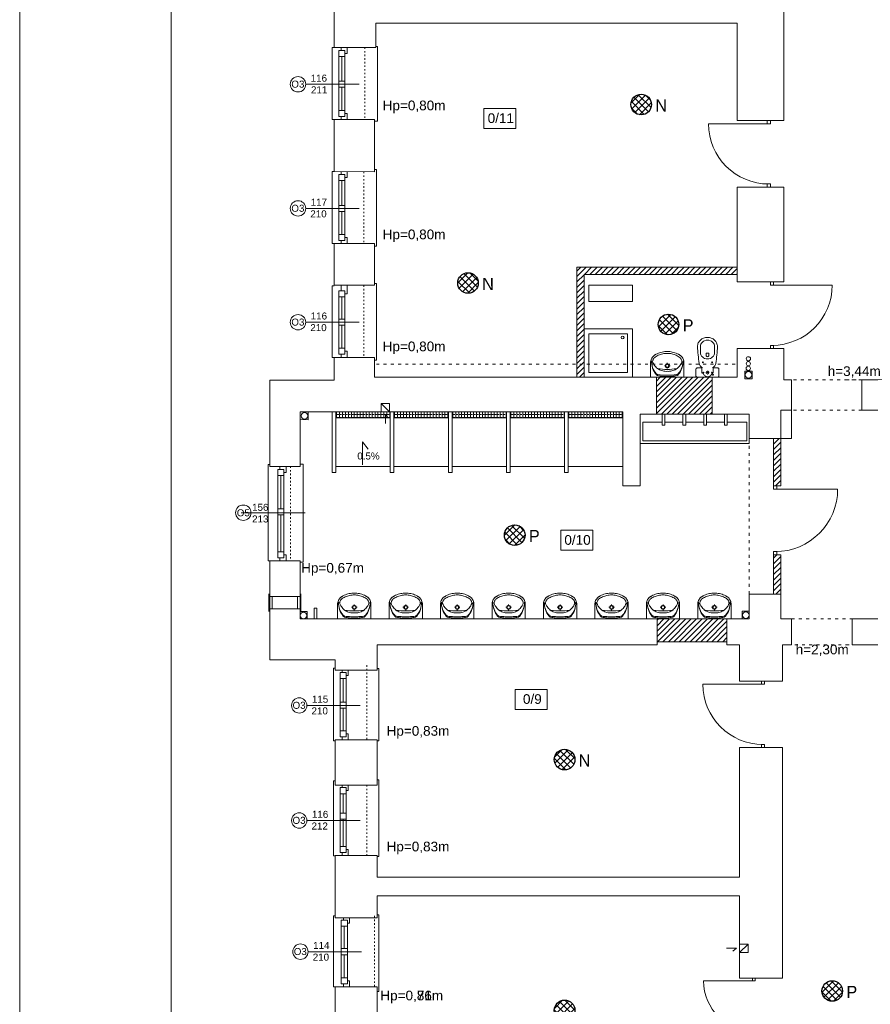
# Model space of a CAD drawing. Header units: centimetres. Extents: x 74448 to 96987, y -37016 to -10817.
# Tile 80 of 174: x 74456 to 75861, y -30823 to -29197. Entities that reach past the tile are written whole.
import ezdxf
from ezdxf.lldxf.tags import DXFTag

# ---------------------------------------------------------------- set-up
doc = ezdxf.new("R2010")
doc.units = ezdxf.units.CM
doc.header["$LTSCALE"] = 0.02
doc.linetypes.add('ACAD_ISO03W100', pattern=[30, 12, -18])
doc.linetypes.add('HIDDEN', pattern=[9.525, 6.35, -3.175])
doc.layers.get('0').update_dxf_attribs({"color": 8, "lineweight": 13})
for name, color, linetype, lineweight in [('_AUDIO', 7, 'Continuous', 18), ('_pk_tabelka', 7, 'Continuous', 15), ('IS_Pion_Wodociag', 8, 'SOLID', 13), ('koncepcja', 8, 'Continuous', 13), ('koncepcja linie przekrojowe', 8, 'Continuous', 13), ('LINIE PRZEKROJOWE', 8, 'Continuous', 13), ('OPISY', 8, 'Continuous', 13), ('stolarka', 8, 'Continuous', 13), ('WIDOK', 8, 'Continuous', 13), ('wyburzenia', 8, 'Continuous', 13), ('WYPOSAZENIE', 8, 'Continuous', 13)]:
    doc.layers.add(name, color=color, linetype=linetype, lineweight=lineweight)
doc.layers.add('_AUDIO 2', color=7, linetype='Continuous')
doc.styles.get("Standard").update_dxf_attribs({"font": 'arial.ttf', "height": 12})
doc.styles.add('Tomasz_W legenda', font='TCM_____.TTF')
tags = doc.linetypes.add('SOLID', pattern=[10, 10, 0]).pattern_tags.tags
tags[6:7] = [DXFTag(74, 4), DXFTag(75, 0), DXFTag(340, '0'), DXFTag(46, 0.0), DXFTag(50, 0.0), DXFTag(44, 0.0), DXFTag(45, 0.0)]
tags[4:5] = [DXFTag(74, 4), DXFTag(75, 0), DXFTag(340, '0'), DXFTag(46, 0.0), DXFTag(50, 0.0), DXFTag(44, 0.0), DXFTag(45, 0.0)]
pattern_1 = [(45, (-5798.748, -5798.748), (-4.49012806, 4.49012806), [])]
pattern_2 = [(45, (-5798.748, -5798.748), (-5.6126601, 5.6126601), []), (135, (-5798.748, -5798.748), (-5.6126601, -5.6126601), [])]

# ---------------------------------------------------------------- blocks, each defined once
blk = doc.blocks.new('*U3')
at = {"layer": 'stolarka', "transparency": 33554684}
blk.add_lwpolyline([(5, 0), (5, 95)], dxfattribs=at)
for points in [[(0, 2.5), (0, -2.5), (5, -2.5), (5, 2.5)], [(100, -2.5), (105, -2.5), (105, 2.5), (100, 2.5)]]:
    blk.add_lwpolyline(points, close=True, dxfattribs=at)
blk.add_arc((5, 0), 95, 0, 90, dxfattribs=at)
blk = doc.blocks.new('umywalka 55')
at = {"layer": 'WYPOSAZENIE'}
for p, q in [((81113.6, -24341.6), (81113.6, -24317.8)), ((81136.4, -24322.5), (81139.4, -24322.5)), ((81141.1, -24320.7), (81141.1, -24317.7)), ((81141.1, -24327.2), (81141.1, -24324.2)), ((81142.8, -24322.5), (81145.7, -24322.5)), ((81168.6, -24341.6), (81168.6, -24317.8))]:
    blk.add_line(p, q, dxfattribs=at)
for points in [[(81118.8, -24306), (81117.6, -24307.1), (81116.5, -24308.4), (81115.6, -24309.7), (81114.8, -24311.2), (81114.2, -24312.8), (81113.8, -24314.4), (81113.6, -24316.1), (81113.6, -24317.8)], [(81119.8, -24309.3), (81119.1, -24310), (81118.5, -24310.8), (81118, -24311.6), (81117.6, -24312.5), (81117.3, -24313.4), (81117, -24314.3), (81116.9, -24315.3), (81117, -24316.3)], [(81122.4, -24303.5), (81122, -24303.8), (81121.5, -24304.1), (81121, -24304.4), (81120.6, -24304.7), (81120.1, -24305), (81119.7, -24305.3), (81119.2, -24305.6), (81118.8, -24306)], [(81133.5, -24302.9), (81131.6, -24303.3), (81129.8, -24303.8), (81128, -24304.4), (81126.2, -24305.2), (81124.5, -24306.1), (81122.9, -24307), (81121.3, -24308.1), (81119.8, -24309.3)], [(81139.1, -24298.9), (81137, -24299.1), (81134.8, -24299.4), (81132.7, -24299.9), (81130.6, -24300.4), (81128.5, -24301), (81126.4, -24301.8), (81124.4, -24302.6), (81122.4, -24303.5)], [(81148.6, -24302.9), (81146.8, -24302.5), (81144.9, -24302.2), (81143, -24302), (81141.1, -24302), (81139.2, -24302), (81137.3, -24302.2), (81135.4, -24302.5), (81133.5, -24302.9)], [(81139.1, -24298.9), (81143, -24298.9)], [(81159.7, -24303.5), (81157.7, -24302.6), (81155.7, -24301.8), (81153.7, -24301), (81151.6, -24300.4), (81149.5, -24299.9), (81147.3, -24299.4), (81145.2, -24299.1), (81143, -24298.9)], [(81162.3, -24309.3), (81160.8, -24308.1), (81159.3, -24307), (81157.6, -24306.1), (81155.9, -24305.2), (81154.1, -24304.4), (81152.3, -24303.8), (81150.5, -24303.3), (81148.6, -24302.9)], [(81163.3, -24306), (81162.9, -24305.6), (81162.5, -24305.3), (81162, -24305), (81161.6, -24304.7), (81161.1, -24304.4), (81160.7, -24304.1), (81160.2, -24303.8), (81159.7, -24303.5)], [(81165.2, -24316.3), (81165.2, -24315.3), (81165.1, -24314.3), (81164.9, -24313.4), (81164.6, -24312.5), (81164.2, -24311.6), (81163.6, -24310.8), (81163, -24310), (81162.3, -24309.3)], [(81168.6, -24317.8), (81168.5, -24316.1), (81168.3, -24314.4), (81167.9, -24312.8), (81167.3, -24311.2), (81166.6, -24309.7), (81165.6, -24308.4), (81164.6, -24307.1), (81163.3, -24306)], [(81115, -24314.1), (81115.1, -24317.2), (81115.4, -24320.3), (81116, -24323.3), (81116.9, -24326.3), (81118, -24329.2), (81119.4, -24332), (81121, -24334.6), (81122.8, -24337.1)], [(81115, -24314.1), (81115.1, -24317), (81115.4, -24319.9), (81116.1, -24322.8), (81116.9, -24325.6), (81118, -24328.2), (81119.4, -24330.8), (81121, -24333.3), (81122.8, -24335.5)], [(81117, -24316.3), (81117.7, -24318.1), (81118.6, -24319.8), (81119.7, -24321.4), (81120.8, -24323), (81122.1, -24324.5), (81123.4, -24325.8), (81124.9, -24327), (81126.5, -24328.2)], [(81125.7, -24327.3), (81129.5, -24327.8), (81133.4, -24328.2), (81137.2, -24328.4), (81141.1, -24328.5), (81144.9, -24328.4), (81148.8, -24328.2), (81152.6, -24327.8), (81156.5, -24327.3)], [(81126.5, -24328.2), (81128.1, -24329.1), (81129.9, -24329.9), (81131.7, -24330.6), (81133.5, -24331.1), (81135.4, -24331.5), (81137.3, -24331.7), (81139.2, -24331.8), (81141.1, -24331.7)], [(81141.1, -24331.7), (81143, -24331.8), (81144.9, -24331.7), (81146.8, -24331.5), (81148.6, -24331.1), (81150.5, -24330.6), (81152.3, -24329.9), (81154, -24329.1), (81155.7, -24328.2)], [(81155.7, -24328.2), (81157.2, -24327), (81158.7, -24325.8), (81160.1, -24324.5), (81161.3, -24323), (81162.5, -24321.4), (81163.5, -24319.8), (81164.4, -24318.1), (81165.2, -24316.3)], [(81159.3, -24337.1), (81161.1, -24334.6), (81162.7, -24332), (81164.1, -24329.2), (81165.2, -24326.3), (81166.1, -24323.4), (81166.7, -24320.3), (81167.1, -24317.2), (81167.2, -24314.1)], [(81159.4, -24335.6), (81161.2, -24333.3), (81162.7, -24330.9), (81164.1, -24328.3), (81165.2, -24325.6), (81166.1, -24322.8), (81166.7, -24319.9), (81167.1, -24317), (81167.2, -24314.1)], [(81122.8, -24335.5), (81123, -24335.8), (81123.3, -24336.1), (81123.7, -24336.4), (81124, -24336.6), (81124.4, -24336.8), (81124.8, -24336.9), (81125.2, -24337), (81125.6, -24337.1)], [(81122.8, -24337.1), (81123, -24337.4), (81123.3, -24337.7), (81123.6, -24337.9), (81123.9, -24338.1), (81124.3, -24338.3), (81124.6, -24338.5), (81125, -24338.6), (81125.3, -24338.7)], [(81125.3, -24338.7), (81127.3, -24339.1), (81129.2, -24339.5), (81131.2, -24339.8), (81133.2, -24340.1), (81135.1, -24340.2), (81137.1, -24340.4), (81139.1, -24340.4), (81141.1, -24340.5)], [(81125.6, -24337.1), (81127.5, -24337.4), (81129.4, -24337.6), (81131.4, -24337.8), (81133.3, -24337.9), (81135.2, -24338.1), (81137.2, -24338.1), (81139.1, -24338.2), (81141.1, -24338.2)], [(81141, -24338.2), (81143, -24338.2), (81144.9, -24338.2), (81146.9, -24338.1), (81148.8, -24337.9), (81150.8, -24337.8), (81152.7, -24337.6), (81154.6, -24337.4), (81156.6, -24337.1)], [(81141, -24340.5), (81143, -24340.4), (81145, -24340.4), (81147, -24340.3), (81149, -24340.1), (81150.9, -24339.8), (81152.9, -24339.5), (81154.8, -24339.2), (81156.8, -24338.7)], [(81156.6, -24337.1), (81157, -24337), (81157.3, -24336.9), (81157.7, -24336.8), (81158.1, -24336.6), (81158.4, -24336.4), (81158.8, -24336.1), (81159.1, -24335.9), (81159.4, -24335.6)], [(81156.8, -24338.7), (81157.2, -24338.6), (81157.5, -24338.5), (81157.9, -24338.3), (81158.2, -24338.2), (81158.5, -24337.9), (81158.8, -24337.7), (81159.1, -24337.4), (81159.3, -24337.1)]]:
    blk.add_lwpolyline(points, dxfattribs=at)
for points in [[(81141.1, -24326.1), (81143.6, -24325.1), (81144.6, -24322.5), (81143.6, -24319.9), (81141.1, -24318.8), (81138.6, -24319.9), (81137.5, -24322.5), (81138.6, -24325.1)], [(81141.1, -24325.1), (81142.9, -24324.3), (81143.6, -24322.5), (81142.9, -24320.6), (81141.1, -24319.9), (81139.3, -24320.6), (81138.5, -24322.5), (81139.3, -24324.3)]]:
    blk.add_lwpolyline(points, close=True, dxfattribs=at)
blk = doc.blocks.new('blok kibel')
at = {"layer": 'WYPOSAZENIE'}
for p, q in [((84539.6, -23991.3), (84539.6, -24001.5)), ((84548.9, -24006), (84548.9, -24003.4)), ((84549.9, -24002.5), (84551.3, -24002.5)), ((84552.7, -24002.5), (84551.3, -24002.5)), ((84553.6, -24006), (84553.6, -24003.4)), ((84563, -23991.3), (84563, -24001.5))]:
    blk.add_line(p, q, dxfattribs=at)
at = {"layer": 'WYPOSAZENIE', "linetype": 'HIDDEN'}
for p, q in [((84542.2, -24026.8), (84542.2, -24035.3)), ((84543.1, -24036.2), (84544.5, -24036.2)), ((84558.5, -24036.2), (84559.4, -24036.2)), ((84560.4, -24026.8), (84560.4, -24035.3))]:
    blk.add_line(p, q, dxfattribs=at)
at = {"layer": 'WYPOSAZENIE'}
blk.add_lwpolyline([(84570.2, -24040.4, -0.414214), (84568.4, -24042.3), (84534.2, -24042.3, -0.414214), (84532.3, -24040.4), (84532.3, -24028.7, -0.414214), (84534.2, -24026.8), (84542.2, -24026.8, 0.787207), (84542.4, -24025.9, -0.243605), (84537.7, -24019.3, -0.036424), (84534.9, -23991.3, -0.106749), (84536.1, -23985.6, -0.101537), (84539.7, -23980.7, -0.094942), (84544.9, -23977.4, -0.090753), (84551.3, -23976.3, -0.090753), (84557.6, -23977.4, -0.094942), (84562.9, -23980.7, -0.101537), (84566.4, -23985.6, -0.106749), (84567.7, -23991.3, -0.036424), (84564.8, -24019.3, -0.243605), (84560.1, -24025.9, 0.787207), (84560.4, -24026.8), (84568.4, -24026.8, -0.414214), (84570.2, -24028.7)], format="xyb", close=True, dxfattribs=at)
for points in [[(84563, -23991.3, 0.106749), (84562.2, -23987.5, 0.101537), (84559.7, -23984.1, 0.094942), (84556, -23981.8, 0.090753), (84551.3, -23981, 0.090753), (84546.6, -23981.8, 0.094942), (84542.8, -23984.1, 0.101537), (84540.4, -23987.5, 0.106749), (84539.6, -23991.3, 0.106749)], [(84563, -24001.5, -0.106749), (84562.2, -24005.3, -0.101537), (84559.7, -24008.7, -0.094942), (84556, -24011, -0.090753), (84551.3, -24011.8, -0.090753), (84546.6, -24011, -0.094942), (84542.8, -24008.7, -0.101537), (84540.4, -24005.3, -0.106749), (84539.6, -24001.5, -0.106749)]]:
    blk.add_lwpolyline(points, format="xyb", dxfattribs=at)
for centre in [(84543.8, -24017.5), (84558.8, -24017.5)]:
    blk.add_circle(centre, 0.702, dxfattribs=at)
at = {"layer": 'WYPOSAZENIE', "linetype": 'HIDDEN'}
for centre, radius in [((84544.5, -24034.5), 0.702), ((84551.3, -24034.5), 2.34), ((84551.3, -24034.5), 0.702), ((84558.5, -24034.5), 0.702), ((84560.2, -24038.1), 0.936)]:
    blk.add_circle(centre, radius, dxfattribs=at)
at = {"layer": 'WYPOSAZENIE'}
for centre, radius, start, end in [((84549.9, -24003.4), 0.936, 90, 180), ((84552.7, -24003.4), 0.936, 0, 90), ((84551.3, -24005.9), 2.34, 178.6628, 1.0097)]:
    blk.add_arc(centre, radius, start, end, dxfattribs=at)
at = {"layer": 'WYPOSAZENIE', "linetype": 'HIDDEN'}
for centre, radius, start, end in [((84543.1, -24035.3), 0.936, 180, 270), ((84551.5, -24034), 7.31, 197.1662, 342.8338), ((84559.4, -24035.3), 0.936, 270, 0)]:
    blk.add_arc(centre, radius, start, end, dxfattribs=at)

msp = doc.modelspace()

# ---------------------------------------------------------------- hatches: boundary and pattern name
at = {"layer": '_AUDIO'}
h = msp.add_hatch(dxfattribs=at)
h.set_pattern_fill('ANSI37', color=256, scale=2.5)
h.set_pattern_definition(pattern_2)
h.paths.add_polyline_path([(75499.4, -29336.9, 1), (75465.4, -29336.9, 1)])
h = msp.add_hatch(dxfattribs=at)
h.set_pattern_fill('ANSI37', color=256, scale=2.5)
h.set_pattern_definition(pattern_2)
h.paths.add_polyline_path([(75213.4, -29631.7, 1), (75179.4, -29631.7, 1)])
h = msp.add_hatch(dxfattribs=at)
h.set_pattern_fill('ANSI37', color=256, scale=2.5)
h.set_pattern_definition(pattern_2)
h.paths.add_polyline_path([(75372.9, -30418.9, 1), (75338.9, -30418.9, 1)])
h = msp.add_hatch(dxfattribs=at)
h.set_pattern_fill('ANSI37', color=256, scale=2.5)
h.set_pattern_definition(pattern_2)
h.paths.add_polyline_path([(75372.9, -30833.2, 1), (75338.9, -30833.2, 1)])
at = {"layer": '_AUDIO 2'}
h = msp.add_hatch(dxfattribs=at)
h.set_pattern_fill('ANSI37', color=256, scale=2.5)
h.set_pattern_definition(pattern_2)
h.paths.add_polyline_path([(75544.6, -29700.2, 1), (75510.6, -29700.2, 1)])
h = msp.add_hatch(dxfattribs=at)
h.set_pattern_fill('ANSI37', color=256, scale=2.5)
h.set_pattern_definition(pattern_2)
h.paths.add_polyline_path([(75290.5, -30048.2, 1), (75256.5, -30048.2, 1)])
h = msp.add_hatch(dxfattribs=at)
h.set_pattern_fill('ANSI37', color=256, scale=2.5)
h.set_pattern_definition(pattern_2)
h.paths.add_polyline_path([(75815.1, -30801.2, 1), (75781.1, -30801.2, 1)])
at = {"layer": 'koncepcja'}
h = msp.add_hatch(dxfattribs=at)
h.set_pattern_fill('ANSI31', color=256, scale=2)
h.set_pattern_definition(pattern_1)
h.paths.add_polyline_path([(75388.1, -29787.5), (75376.1, -29787.5), (75376.1, -29605.5), (75641, -29605.5), (75641, -29617.5), (75388.1, -29617.5)])
h = msp.add_hatch(dxfattribs=at)
h.set_pattern_fill('ANSI31', color=256, scale=2)
h.set_pattern_definition([(45, (-5822.8186, -5399.748), (-4.49012806, 4.49012806), [])])
h.paths.add_polyline_path([(75507.9, -29787.5), (75599.9, -29787.5), (75599.9, -29848.6), (75507.9, -29848.6)])
h = msp.add_hatch(dxfattribs=at)
h.set_pattern_fill('ANGLE', color=256, scale=0.7)
h.set_pattern_definition([(0, (-5912.748, -22450.9596), (0, 4.8895), [3.556, -1.3335]), (90, (-5912.748, -22450.9596), (-4.8895, 3e-16), [3.556, -1.3335])])
h.paths.add_polyline_path([(74977.9, -29844.6), (75067.9, -29844.6), (75067.9, -29854.6), (74977.9, -29854.6)])
h = msp.add_hatch(dxfattribs=at)
h.set_pattern_fill('ANGLE', color=256, scale=0.7)
h.set_pattern_definition([(0, (-5816.748, -22450.9596), (0, 4.8895), [3.556, -1.3335]), (90, (-5816.748, -22450.9596), (-4.8895, 3e-16), [3.556, -1.3335])])
h.paths.add_polyline_path([(75073.9, -29844.6), (75163.9, -29844.6), (75163.9, -29854.6), (75073.9, -29854.6)])
h = msp.add_hatch(dxfattribs=at)
h.set_pattern_fill('ANGLE', color=256, scale=0.7)
h.set_pattern_definition([(0, (-5720.748, -22450.9596), (0, 4.8895), [3.556, -1.3335]), (90, (-5720.748, -22450.9596), (-4.8895, 3e-16), [3.556, -1.3335])])
h.paths.add_polyline_path([(75169.9, -29844.6), (75259.9, -29844.6), (75259.9, -29854.6), (75169.9, -29854.6)])
h = msp.add_hatch(dxfattribs=at)
h.set_pattern_fill('ANGLE', color=256, scale=0.7)
h.set_pattern_definition([(0, (-5624.748, -22450.9596), (0, 4.8895), [3.556, -1.3335]), (90, (-5624.748, -22450.9596), (-4.8895, 3e-16), [3.556, -1.3335])])
h.paths.add_polyline_path([(75265.9, -29844.6), (75355.9, -29844.6), (75355.9, -29854.6), (75265.9, -29854.6)])
h = msp.add_hatch(dxfattribs=at)
h.set_pattern_fill('ANGLE', color=256, scale=0.7)
h.set_pattern_definition([(0, (-5528.748, -22450.9596), (0, 4.8895), [3.556, -1.3335]), (90, (-5528.748, -22450.9596), (-4.8895, 3e-16), [3.556, -1.3335])])
h.paths.add_polyline_path([(75361.9, -29844.6), (75451.9, -29844.6), (75451.9, -29854.6), (75361.9, -29854.6)])
h = msp.add_hatch(dxfattribs=at)
h.set_pattern_fill('ANSI31', color=256, scale=2)
h.set_pattern_definition(pattern_1)
h.paths.add_polyline_path([(75701, -30080.8), (75713, -30080.8), (75713, -30145.5), (75701, -30145.5)])
h.paths.add_polyline_path([(75701, -29888.5), (75713, -29888.5), (75713, -29966.6), (75701, -29966.6)])
h = msp.add_hatch(dxfattribs=at)
h.set_pattern_fill('ANSI31', color=256, scale=2)
h.set_pattern_definition(pattern_1)
h.paths.add_polyline_path([(75508.8, -30186.5), (75624, -30186.5), (75624, -30224.2), (75508.8, -30224.2)])

# ---------------------------------------------------------------- linework, layer by layer
at = {"extrusion": (0, 0, -1)}
for p, q in [((74867.5, -30174.2), (74867.5, -30145.2)), ((74873, -30169.7), (74873, -30149.7)), ((74914.9, -30169.7), (74914.9, -30149.7)), ((74920.4, -30174.2), (74920.4, -30145.2))]:
    msp.add_line(p, q, dxfattribs=at)
for points in [[(75042, -29364.6), (75046.9, -29364.6), (75046.9, -29242.9), (75046.9, -29240.8), (75044, -29240.8)], [(74975, -29361.5), (74972, -29361.5), (74972, -29242.5), (74975, -29242.5)], [(74975, -29566.5), (74972, -29566.5), (74972, -29447.5), (74975, -29447.5)], [(75042, -29571), (75044.9, -29571), (75044.9, -29444.4), (75044.9, -29444.3), (75042, -29444.3)], [(74975, -29754.5), (74972, -29754.5), (74972, -29636.5), (74975, -29636.5)], [(75042, -29759.1), (75044.9, -29759.1), (75044.9, -29632.4), (75044.9, -29632.3), (75042, -29632.3)], [(75060.1, -29863.9), (75060.1, -29848.7), (75063.7, -29853.7)], [(75022.2, -29931.9), (75022.2, -29894.2), (75031.2, -29906.4)], [(74869, -29931.5), (74866, -29931.5), (74866, -30090.6), (74869, -30090.6)], [(74918.9, -29934.6), (74918.9, -29931), (74923.9, -29931), (74923.9, -30061.6), (74923.9, -30092.6), (74918.9, -30092.6)], [(74930.7, -30186.6), (74930.7, -30186.6), (74930.7, -30174.5), (74918.9, -30174.5)], [(75422.9, -30186.5), (75422.9, -30186.6)], [(74977, -30388), (74974, -30388), (74974, -30267.9), (74977, -30267.9)], [(75046, -30388.2), (75048.9, -30388.2), (75048.9, -30268.7), (75048.9, -30268.7), (75046, -30268.7)], [(74977, -30577.7), (74974, -30577.7), (74974, -30454.2), (74977, -30454.2)], [(75046, -30579.2), (75048.9, -30579.2), (75048.9, -30452.5), (75048.9, -30452.4), (75046, -30452.4)], [(74977, -30794.2), (74974, -30794.2), (74974, -30677.2), (74977, -30677.2)], [(75046, -30802.2), (75048.9, -30802.2), (75048.9, -30675.6), (75048.9, -30675.5), (75046, -30675.5)], [(75623.4, -30730.6), (75640, -30730.6), (75633.6, -30735.4)]]:
    msp.add_lwpolyline(points)
for points in [[(75665.7, -29777.2), (75653.8, -29777.2), (75653.8, -29790.1), (75665.7, -29790.1)], [(75713, -29841.5), (75731, -29841.5), (75731, -29888.5), (75713, -29888.5)], [(74932.2, -29844.6), (74918.9, -29844.6), (74918.9, -29857.4), (74932.2, -29857.5)], [(74869, -30169.7), (74918.9, -30169.7), (74918.9, -30149.7), (74869, -30149.7)], [(75661, -30173.6), (75649.1, -30173.6), (75649.1, -30186.4), (75661, -30186.5)]]:
    msp.add_lwpolyline(points, close=True)
for centre in [(75659.7, -29783.3), (74926.3, -29851.1), (75655.2, -30180.4)]:
    msp.add_circle(centre, 5.5)
at = {"layer": '_AUDIO', "lineweight": 30}
for centre in [(75482.4, -29336.9), (75196.4, -29631.7), (75355.9, -30418.9), (75355.9, -30833.2)]:
    msp.add_circle(centre, 17, dxfattribs=at)
at = {"layer": '_AUDIO 2', "lineweight": 30}
for centre in [(75527.6, -29700.2), (75273.5, -30048.2), (75798.1, -30801.2)]:
    msp.add_circle(centre, 17, dxfattribs=at)
at = {"layer": '_pk_tabelka', "color": 7, "ltscale": 3}
for p, q in [((74455.7, -28252.2), (74455.7, -32452.2)), ((74705.7, -28312.2), (74705.7, -32392.2))]:
    msp.add_line(p, q, dxfattribs=at)
at = {"layer": 'IS_Pion_Wodociag'}
for centre in [(75659.4, -29765), (75659.6, -29756.9), (75659.3, -29772.8)]:
    msp.add_ellipse(centre, major_axis=(3.5, 0), ratio=1, dxfattribs=at)
at = {"layer": 'koncepcja'}
for points in [[(75067.9, -29844.6), (75067.9, -29934.6), (74977.9, -29934.6), (74977.9, -29844.6)], [(74977.9, -29854.6), (74977.9, -29854.6), (75067.9, -29854.6)], [(74977.9, -29854.6), (74977.9, -29854.6), (75067.9, -29854.6)], [(75163.9, -29844.6), (75163.9, -29934.6), (75073.9, -29934.6), (75073.9, -29844.6)], [(75073.9, -29854.6), (75073.9, -29854.6), (75163.9, -29854.6)], [(75073.9, -29854.6), (75073.9, -29854.6), (75163.9, -29854.6)], [(75259.9, -29844.6), (75259.9, -29934.6), (75169.9, -29934.6), (75169.9, -29844.6)], [(75169.9, -29854.6), (75169.9, -29854.6), (75259.9, -29854.6)], [(75169.9, -29854.6), (75169.9, -29854.6), (75259.9, -29854.6)], [(75355.9, -29844.6), (75355.9, -29934.6), (75265.9, -29934.6), (75265.9, -29844.6)], [(75265.9, -29854.6), (75265.9, -29854.6), (75355.9, -29854.6)], [(75265.9, -29854.6), (75265.9, -29854.6), (75355.9, -29854.6)], [(75451.9, -29934.6), (75451.9, -29934.6), (75361.9, -29934.6), (75361.9, -29844.6)], [(75361.9, -29854.6), (75361.9, -29854.6), (75451.9, -29854.6)], [(75361.9, -29854.6), (75361.9, -29854.6), (75434.9, -29854.6)]]:
    msp.add_lwpolyline(points, dxfattribs=at)
for points in [[(74977.9, -29844.6), (75067.9, -29844.6), (75067.9, -29854.6), (74977.9, -29854.6)], [(75073.9, -29844.6), (75163.9, -29844.6), (75163.9, -29854.6), (75073.9, -29854.6)]]:
    msp.add_lwpolyline(points, close=True, dxfattribs=at)
at = {"layer": 'koncepcja linie przekrojowe'}
for points in [[(75641, -29605.5), (75376.1, -29605.5)], [(75376.1, -29605.5), (75376.1, -29787.5)], [(75388.1, -29787.5), (75376.1, -29787.5), (75376.1, -29605.5), (75641, -29605.5), (75641, -29617.5), (75388.1, -29617.5), (75388.1, -29787.5)], [(75388.1, -29787.5), (75388.1, -29787.5), (75388.1, -29617.5)], [(75388.1, -29787.5), (75388.1, -29787.5), (75388.1, -29787.5), (75388.1, -29617.5), (75641, -29617.5), (75641, -29617.5)], [(75641, -29617.5), (75465.5, -29617.5)], [(74977.9, -29844.6), (74977.9, -29944.6), (74971.9, -29944.6), (74971.9, -29844.6)], [(75073.9, -29844.6), (75073.9, -29944.6), (75067.9, -29944.6), (75067.9, -29844.6)], [(75169.9, -29844.6), (75169.9, -29944.6), (75163.9, -29944.6), (75163.9, -29844.6)], [(75265.9, -29844.6), (75265.9, -29944.6), (75259.9, -29944.6), (75259.9, -29844.6)], [(75361.9, -29844.6), (75361.9, -29944.6), (75355.9, -29944.6), (75355.9, -29844.6)]]:
    msp.add_lwpolyline(points, dxfattribs=at)
for points in [[(75507.9, -29787.5), (75599.9, -29787.5), (75599.9, -29848.6), (75507.9, -29848.6)], [(75701, -29888.5), (75713, -29888.5), (75713, -29966.6), (75701, -29966.6)], [(75701, -30080.8), (75713, -30080.8), (75713, -30145.5), (75701, -30145.5)], [(75508.8, -30186.5), (75624, -30186.5), (75624, -30224.2), (75508.8, -30224.2)]]:
    msp.add_lwpolyline(points, close=True, dxfattribs=at)
at = {"layer": 'LINIE PRZEKROJOWE'}
for points in [[(75718, -29363.4), (75718, -28739.5)], [(74975, -29170.5), (74975, -29242.5)], [(75044, -29202.5), (75044, -29242.5), (74975, -29242.5)], [(75044, -29202.5), (75044, -29242.5)], [(75641, -29363.4), (75641, -29202.5), (75044, -29202.5), (75044, -29242.5)], [(74975, -29361.5), (74975, -29447.5)], [(75042, -29361.5), (74975, -29361.5)], [(75042, -29361.5), (75042, -29379.5)], [(75641, -29363.4), (75718, -29363.4)], [(75042, -29379.5), (75042, -29443.5)], [(75042, -29403), (75042, -29448), (74975, -29447.5)], [(75042, -29403), (75042, -29448)], [(75641, -29629.9), (75641, -29473.4)], [(75641, -29473.4), (75718, -29473.4)], [(75718, -29629.9), (75718, -29473.4)], [(75042, -29566.5), (74975, -29566.5)], [(75042, -29566.5), (75042, -29635.5), (74975, -29635.5)], [(74975, -29566.5), (74975, -29635.5)], [(75042, -29566.5), (75042, -29635.5)], [(75042, -29566.5), (75042, -29635.5)], [(75718, -29629.9), (75641, -29629.9)], [(75599.9, -29787.5), (75641, -29787.5), (75641, -29739.9)], [(75641, -29739.9), (75718, -29739.9)], [(75718, -29791.5), (75718, -29739.9)], [(75042, -29754.5), (74975, -29754.5)], [(74975, -29754.5), (74975, -29772.6)], [(75042, -29754.5), (75042, -29787.5), (75507.9, -29787.5)], [(75042, -29754.5), (75042, -29787.5)], [(74869, -29882.5), (74869, -29792.2), (74975, -29792.2), (74975, -29772.6)], [(75481, -29848.6), (75507.9, -29848.6), (75507.9, -29787.5)], [(75599.9, -29787.5), (75599.9, -29848.6)], [(75599.9, -29787.5), (75641, -29787.5)], [(75716, -29841.5), (75731, -29841.5), (75731, -29791.5)], [(75731, -29841.5), (75731, -29791.5), (75718, -29791.5)], [(75847, -29841.5), (75847, -29791.5), (75880.1, -29791.5)], [(74918.9, -29934.6), (74869, -29934.6), (74869, -29817.9)], [(75052.9, -29844.6), (75052.9, -29830.6), (75066.9, -29830.6), (75066.9, -29844.6)], [(75052.9, -29830.6), (75066.9, -29844.6)], [(75713, -29841.5), (75713, -29888.5), (75661, -29888.5), (75661, -29848.6)], [(75722, -29841.5), (75716, -29841.5), (75713, -29841.5)], [(75880.1, -29841.5), (75847, -29841.5), (75847, -29841.5)], [(74949.7, -29844.6), (74918.9, -29844.6), (74918.9, -29867)], [(74949.7, -29844.6), (75257.9, -29844.6)], [(75355.9, -29844.6), (75275.9, -29844.6), (75275.9, -29844.6), (75257.9, -29844.6), (75257.9, -29844.6)], [(75355.9, -29844.6), (75451.9, -29844.6)], [(75481, -29966.6), (75451.9, -29966.6), (75451.9, -29844.6)], [(75481, -29848.6), (75507.9, -29848.6)], [(75481, -29848.6), (75481, -29966.6)], [(75599.9, -29848.6), (75661, -29848.6)], [(74918.9, -29934.6), (74918.9, -29867)], [(75481, -29966.6), (75465.9, -29966.6)], [(74918.9, -30162.6), (74918.9, -30090.6), (74869, -30090.6)], [(74918.9, -30090.6), (74869, -30090.6), (74869, -30191.9)], [(74869, -30131.6), (74869, -30254.2), (74977, -30254.2)], [(75713, -30163.9), (75713, -30145.5), (75661, -30145.5), (75661, -30186.5), (75636.9, -30186.5)], [(75713, -30145.5), (75713, -30186.5)], [(74918.9, -30162.6), (74918.9, -30186.6), (74952.9, -30186.6)], [(75422.9, -30186.5), (74952.9, -30186.6)], [(75422.9, -30186.5), (75422.9, -30186.6), (75422.9, -30186.6)], [(75422.9, -30186.5), (75451.9, -30186.5)], [(75500.9, -30186.5), (75451.9, -30186.5)], [(75500.9, -30186.5), (75508.8, -30186.5), (75508.8, -30229.2)], [(75661, -30186.5), (75624, -30186.5), (75624, -30229.2)], [(75713, -30186.5), (75731, -30186.5), (75731, -30229.2), (75716, -30229.2)], [(75880.1, -30186.5), (75831, -30186.5), (75831, -30229.2), (75876, -30229.2)], [(75508.8, -30229.2), (75046, -30229.2), (75046, -30263.2)], [(75645, -30229.2), (75645, -30229.2), (75624, -30229.2)], [(75645, -30229.2), (75645, -30289.2)], [(75716, -30229.2), (75716, -30286.5)], [(75046, -30245.2), (75046, -30271.2), (74977, -30271.2)], [(75716, -30250.1), (75716, -30289.2)], [(74977, -30254.2), (74977, -30254.2), (74977, -30271.2)], [(75716, -30289.2), (75645, -30289.2)], [(75645, -30399.2), (75716, -30399.2)], [(75716, -30399.2), (75716, -30780.2), (75645, -30780.2)], [(75645, -30399.2), (75645, -30613.2)], [(74977, -30577.2), (74977, -30680.2)], [(75046, -30577.2), (74977, -30577.2)], [(75046, -30577.2), (75046, -30613.2), (75645, -30613.2)], [(75046, -30577.2), (75046, -30613.2)], [(75645, -30780.2), (75645, -30644.2), (75046, -30644.2), (75046, -30680.2)], [(75046, -30680.2), (74977, -30680.2)], [(75645, -30723.8), (75659, -30723.8), (75659, -30737.8), (75645, -30737.8)], [(75659, -30723.8), (75645, -30737.8)], [(74977, -30794.2), (74977, -30872.2)], [(75046, -30872.2), (75046, -30794.2), (74977, -30794.2)], [(75046, -30794.2), (75046, -30872.2)]]:
    msp.add_lwpolyline(points, dxfattribs=at)
msp.add_lwpolyline([(74977, -30461.2), (75046, -30461.2), (75046, -30386.2), (74977, -30386.2)], close=True, dxfattribs=at)
msp.add_circle((74924.5, -30180.9), 5.5, dxfattribs=at)
at = {"layer": 'OPISY'}
for points in [[(74928.2, -29303.5), (75016.3, -29303.5)], [(74928.2, -29508.5), (75016.3, -29508.5)], [(74928.2, -29696.5), (75016.3, -29696.5)], [(74821.8, -30011.1), (74927.1, -30011.1)], [(74930.2, -30329.5), (75018.3, -30329.5)], [(74930.2, -30519.5), (75018.3, -30519.5)], [(74932.2, -30736.2), (75020.3, -30736.2)]]:
    msp.add_lwpolyline(points, dxfattribs=at)
for points in [[(75222.7, -29343.5), (75275.5, -29343.5), (75275.5, -29376.5), (75222.7, -29376.5)], [(75395.9, -29635.3), (75468.1, -29635.3), (75468.1, -29662), (75395.9, -29662)], [(75349.5, -30040.2), (75402.3, -30040.2), (75402.3, -30073.2), (75349.5, -30073.2)], [(75274.4, -30303), (75327.2, -30303), (75327.2, -30336), (75274.4, -30336)]]:
    msp.add_lwpolyline(points, close=True, dxfattribs=at)
for centre in [(74915.5, -29303.5), (74915.5, -29508.5), (74915.5, -29696.5), (74825.1, -30011.1), (74917.5, -30329.5), (74917.5, -30519.5), (74919.5, -30736.2)]:
    msp.add_circle(centre, 12.7, dxfattribs=at)
at = {"layer": 'stolarka'}
for points in [[(74983, -29257.5), (74983, -29247.5), (74993, -29247.5), (74993, -29257.5)], [(74983, -29308.5), (74983, -29298.5), (74993, -29298.5), (74993, -29308.5)], [(74983, -29356.5), (74983, -29346.5), (74993, -29346.5), (74993, -29356.5)], [(74983, -29462.5), (74983, -29452.5), (74993, -29452.5), (74993, -29462.5)], [(74983, -29513.5), (74983, -29503.5), (74993, -29503.5), (74993, -29513.5)], [(74983, -29561.5), (74983, -29551.5), (74993, -29551.5), (74993, -29561.5)], [(74983, -29654.5), (74983, -29644.5), (74993, -29644.5), (74993, -29654.5)], [(74983, -29701.5), (74983, -29691.5), (74993, -29691.5), (74993, -29701.5)], [(74983, -29749.5), (74983, -29739.5), (74993, -29739.5), (74993, -29749.5)], [(74882.1, -29939.6), (74882.1, -29949.6), (74892.1, -29949.6), (74892.1, -29939.6)], [(74882.1, -30004.8), (74882.1, -30014.8), (74892.1, -30014.8), (74892.1, -30004.8)], [(74882.1, -30075.6), (74882.1, -30085.6), (74892.1, -30085.6), (74892.1, -30075.6)], [(74985, -30285.2), (74985, -30275.2), (74995, -30275.2), (74995, -30285.2)], [(74985, -30334.2), (74985, -30324.2), (74995, -30324.2), (74995, -30334.2)], [(74985, -30381.2), (74985, -30371.2), (74995, -30371.2), (74995, -30381.2)], [(74985, -30475.2), (74985, -30465.2), (74995, -30465.2), (74995, -30475.2)], [(74985, -30517.2), (74985, -30507.2), (74995, -30507.2), (74995, -30517.2)], [(74985, -30572.2), (74985, -30562.2), (74995, -30562.2), (74995, -30572.2)], [(74987, -30694.2), (74987, -30684.2), (74997, -30684.2), (74997, -30694.2)], [(74987, -30741.2), (74987, -30731.2), (74997, -30731.2), (74997, -30741.2)], [(74987, -30789.2), (74987, -30779.2), (74997, -30779.2), (74997, -30789.2)]]:
    msp.add_lwpolyline(points, close=True, dxfattribs=at)
for points in [[(74983, -29356.5), (74983, -29252.5)], [(74986.6, -29247.5), (74986.6, -29242.5)], [(74988, -29298.5), (74988, -29257.5)], [(74996.6, -29242.5), (74996.6, -29252.5), (74993, -29252.5)], [(74993, -29352.5), (74993, -29248.5)], [(74988, -29346.5), (74988, -29308.5)], [(74993, -29351.5), (74996.6, -29351.5), (74996.6, -29361.5), (74986.6, -29361.5), (74986.6, -29356.5)], [(74986.6, -29452.5), (74986.6, -29447.5)], [(74996.6, -29447.5), (74996.6, -29457.5), (74993, -29457.5)], [(74983, -29561.5), (74983, -29457.5)], [(74988, -29503.5), (74988, -29462.5)], [(74993, -29557.5), (74993, -29453.5)], [(74988, -29551.5), (74988, -29513.5)], [(74993, -29556.5), (74996.6, -29556.5), (74996.6, -29566.5), (74986.6, -29566.5), (74986.6, -29561.5)], [(74983, -29749.5), (74983, -29645.5)], [(74986.6, -29644.5), (74986.6, -29636.5)], [(74996.6, -29636.5), (74996.6, -29649.5), (74993, -29649.5)], [(74993, -29749.5), (74993, -29645.5)], [(74988, -29691.5), (74988, -29654.5)], [(74988, -29739.5), (74988, -29701.5)], [(74993, -29744.5), (74996.6, -29744.5), (74996.6, -29754.5), (74986.6, -29754.5), (74986.6, -29749.5)], [(74892.1, -29944.6), (74895.7, -29944.6), (74895.7, -29934.6), (74885.7, -29934.6), (74885.7, -29939.6)], [(74892.1, -29939.6), (74892.1, -30076)], [(74882.1, -29944.6), (74882.1, -30077.6)], [(74887.1, -29949.6), (74887.1, -30004.8)], [(74887.1, -30014.8), (74887.1, -30075.6)], [(74885.7, -30085.6), (74885.7, -30090.6), (74895.7, -30090.6), (74895.7, -30080.6), (74892.1, -30080.6)], [(74985, -30371.2), (74985, -30275.2)], [(74988.6, -30275.2), (74988.6, -30271.2)], [(74998.6, -30271.2), (74998.6, -30280.2), (74995, -30280.2)], [(74995, -30381.2), (74995, -30277.2)], [(74990, -30324.2), (74990, -30285.2)], [(74990, -30371.2), (74990, -30334.2)], [(74995, -30376.2), (74998.6, -30376.2), (74998.6, -30386.2), (74988.6, -30386.2), (74988.6, -30381.2)], [(74988.6, -30465.2), (74988.6, -30461.2)], [(74998.6, -30461.2), (74998.6, -30470.2), (74995, -30470.2)], [(74985, -30562.2), (74985, -30465.2)], [(74990, -30507.2), (74990, -30475.2)], [(74995, -30572.2), (74995, -30468.2)], [(74990, -30562.2), (74990, -30517.2)], [(74995, -30567.2), (74998.6, -30567.2), (74998.6, -30577.2), (74988.6, -30577.2), (74988.6, -30572.2)], [(74987, -30789.2), (74987, -30685.2)], [(74990.6, -30684.2), (74990.6, -30680.2)], [(75000.6, -30680.2), (75000.6, -30689.2), (74997, -30689.2)], [(74997, -30789.2), (74997, -30685.2)], [(74992, -30731.2), (74992, -30694.2)], [(74992, -30779.2), (74992, -30741.2)], [(74997, -30784.2), (75000.6, -30784.2), (75000.6, -30794.2), (74990.6, -30794.2), (74990.6, -30789.2)]]:
    msp.add_lwpolyline(points, dxfattribs=at)
at = {"layer": 'WIDOK', "linetype": 'ACAD_ISO03W100', "ltscale": 10}
for points in [[(75026, -29242.5), (75026, -29361.5)], [(75024, -29448), (75024, -29567)], [(75024, -29635.5), (75024, -29754.5)], [(74902.9, -29934.6), (74902.9, -30090.6)], [(75029, -30263.2), (75029, -30386.2)], [(75029, -30461.2), (75029, -30577.2)], [(75042.1, -30677.2), (75042.1, -30794.2)]]:
    msp.add_lwpolyline(points, dxfattribs=at)
at = {"layer": 'WIDOK', "linetype": 'ACAD_ISO03W100', "ltscale": 20}
for points in [[(75044.9, -29765.9), (75639.9, -29765.9)], [(75847, -29791.5), (75731, -29791.5)], [(75821, -29791.5), (75847, -29791.5)], [(75847, -29841.5), (75731, -29841.5)], [(75661, -30145.4), (75661, -29888.5)], [(75731, -30186.5), (75861, -30186.5)], [(75861, -30229.2), (75716, -30229.2)], [(75821, -30229.2), (75847, -30229.2)]]:
    msp.add_lwpolyline(points, dxfattribs=at)
at = {"layer": 'wyburzenia'}
for points in [[(75641, -29363.4), (75718, -29363.4)], [(75718, -29473.4), (75641, -29473.4)], [(75641, -29629.9), (75718, -29629.9)]]:
    msp.add_lwpolyline(points, dxfattribs=at)
at = {"layer": 'WYPOSAZENIE'}
for points in [[(75468.1, -29787.5), (75468.1, -29707.5), (75388.1, -29707.5), (75388.1, -29787.5), (75468.1, -29787.5)], [(75562, -29896.6), (75562, -29896.6), (75481, -29896.6), (75481, -29848.6)], [(75517, -29848.6), (75521.7, -29848.6), (75521.7, -29866.5), (75517, -29866.5)], [(75521.7, -29866.5), (75517, -29866.5), (75517, -29848.6), (75521.7, -29848.6)], [(75522, -29896.6), (75522, -29896.6), (75661, -29896.6), (75661, -29848.6)], [(75551.5, -29848.6), (75556.2, -29848.6), (75556.2, -29866.5), (75551.5, -29866.5)], [(75585.8, -29848.6), (75590.6, -29848.6), (75590.6, -29866.5), (75585.8, -29866.5)], [(75619.9, -29848.6), (75624.7, -29848.6), (75624.7, -29866.5), (75619.9, -29866.5)], [(75558, -29892.6), (75485, -29892.6), (75485, -29861.5), (75496.3, -29861.5)], [(75508.6, -29861.5), (75496.3, -29861.5)], [(75517, -29861.5), (75508.6, -29861.5)], [(75551.5, -29861.5), (75521.7, -29861.5)], [(75526, -29892.6), (75657, -29892.6), (75657, -29861.5), (75624.7, -29861.5)], [(75585.8, -29861.5), (75556.2, -29861.5)], [(75619.9, -29861.5), (75590.6, -29861.5)], [(74946.7, -30168.7), (74942, -30168.7), (74942, -30186.6), (74946.7, -30186.6)]]:
    msp.add_lwpolyline(points, dxfattribs=at)
for points in [[(75460.1, -29779.5), (75460.1, -29715.5), (75396.1, -29715.5), (75396.1, -29779.5)], [(75551.5, -29848.6), (75556.2, -29848.6), (75556.2, -29866.5), (75551.5, -29866.5)], [(75585.8, -29848.6), (75590.6, -29848.6), (75590.6, -29866.5), (75585.8, -29866.5)], [(75619.9, -29848.6), (75624.7, -29848.6), (75624.7, -29866.5), (75619.9, -29866.5)], [(74946.7, -30168.7), (74942, -30168.7), (74942, -30186.6), (74946.7, -30186.6)]]:
    msp.add_lwpolyline(points, close=True, dxfattribs=at)
msp.add_circle((75451.8, -29721.6), 2.3, dxfattribs=at)

# ---------------------------------------------------------------- block references
at = {"layer": 'koncepcja linie przekrojowe'}
for name, p in [('blok kibel', (-8959.3, -5745.2)), ('umywalka 55', (-6132.6, -5844.9)), ('umywalka 55', (-6047.6, -5844.9)), ('umywalka 55', (-5962.6, -5844.9)), ('umywalka 55', (-5877.6, -5844.9)), ('umywalka 55', (-5792.6, -5844.9)), ('umywalka 55', (-5707.6, -5844.9)), ('umywalka 55', (-5622.6, -5844.9)), ('umywalka 55', (-5537.6, -5844.9))]:
    msp.add_blockref(name, p, dxfattribs=at)
at = {"layer": 'koncepcja linie przekrojowe', "xscale": -1}
msp.add_blockref('umywalka 55', (156666.6, -5445.9), dxfattribs=at)
at = {"layer": 'stolarka', "transparency": 33554684}
for p, xscale, yscale, zscale, rotation in [((75693.3, -29363.4), -1.047619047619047, 1.047619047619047, 1.047619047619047, 90.00000000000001), ((75698.6, -29629.9), 1.047619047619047, 1.047619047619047, 1.047619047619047, 270), ((75703.7, -29966.6), 1.087755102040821, 1.087755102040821, 1.087755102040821, 270), ((75683.8, -30289.2), -1.047619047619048, 1.047619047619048, 1.047619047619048, 90.00000000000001), ((75668.8, -30780.2), -0.876163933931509, 0.876163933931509, 0.876163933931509, 90.00000000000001)]:
    msp.add_blockref('*U3', p, dxfattribs=dict(at, xscale=xscale, yscale=yscale, zscale=zscale, rotation=rotation))

# ---------------------------------------------------------------- texts
at = {"layer": '_AUDIO', "char_height": 20, "width": 16.573, "attachment_point": 1, "style": 'Tomasz_W legenda'}
for insert in [(75505.8, -29328.5), (75219.7, -29623.2), (75379.2, -30410.5)]:
    msp.add_mtext('N', dxfattribs=dict(at, insert=insert))
at = {"layer": '_AUDIO 2', "char_height": 20, "width": 16.573, "attachment_point": 1, "style": 'Tomasz_W legenda'}
for insert in [(75551, -29691.7), (75296.9, -30039.7), (75821.5, -30792.7)]:
    msp.add_mtext('P', dxfattribs=dict(at, insert=insert))
at = {"layer": 'OPISY', "ltscale": 0.15}
for s, p in [('Hp=0,80m', (75055.4, -29346.4)), ('Hp=0,80m', (75055.4, -29559.4)), ('Hp=0,80m', (75055.4, -29744.4)), ('h=3,44m', (75790.6, -29785.3)), ('Hp=0,67m', (74920.7, -30110.2)), ('h=2,30m', (75737.7, -30245)), ('Hp=0,83m', (75061.8, -30379.5)), ('Hp=0,83m', (75061.8, -30570.5)), ('Hp=0,76m', (75051.5, -30816.6)), ('Hp=0,81m', (75051.5, -30816.6))]:
    msp.add_text(s, height=16, dxfattribs=at).set_placement(p)
at = {"layer": 'OPISY'}
for s, insert, char_height, width, attachment_point in [('\\pi-3.6114;O3', (74908.1, -29309.2), 11.574, 12.831, 7), ('{\\fArial|b0|i0|c238|p34;0/11}', (75228.8, -29351.4), 16, 260.963, 1), ('\\pi-3.6114;O3', (74908.1, -29514.2), 11.574, 12.831, 7), ('\\pi-3.6114;O3', (74908.1, -29702.2), 11.574, 12.831, 7), ('\\pi-3.6548;O5', (74818, -30017.2), 11.574, 12.831, 7), ('{\\fArial|b0|i0|c238|p34;0/10}', (75355.5, -30048.1), 16, 260.963, 1), ('{\\fArial|b0|i0|c238|p34;0/9}', (75287.1, -30310.9), 16, 260.963, 1), ('\\pi-3.6114;O3', (74910.1, -30335.2), 11.574, 12.831, 7), ('\\pi-3.6114;O3', (74910.1, -30525.2), 11.574, 12.831, 7), ('\\pi-3.6114;O3', (74912.1, -30741.9), 11.574, 12.831, 7)]:
    msp.add_mtext(s, dxfattribs=dict(at, insert=insert, char_height=char_height, width=width, attachment_point=attachment_point))
at = {"layer": 'stolarka', "width": 12.831}
for s, insert, char_height, attachment_point in [('\\pi-5.822;116\\P\\pi-5.3522;211', (74942.3, -29318.4), 11.574, 7), ('\\pi-5.8259;117\\P\\pi-6.4496;210', (74942.3, -29523.4), 11.574, 7), ('\\pi-5.822;116\\P\\pi-6.4496;210', (74942.3, -29711.4), 11.574, 7), ('0.5%', (75050.3, -29923.4), 11.57, 9), ('156\\P213', (74866.6, -30027.4), 11.57, 9), ('\\pi-5.8694;115\\P\\pi-6.4496;210', (74944.3, -30344.4), 11.574, 7), ('\\pi-5.822;116\\P\\pi-6.4102;212', (74944.3, -30534.4), 11.574, 7), ('\\pi-5.8023;114\\P\\pi-6.4496;210', (74946.3, -30751.1), 11.574, 7)]:
    msp.add_mtext(s, dxfattribs=dict(at, insert=insert, char_height=char_height, attachment_point=attachment_point))

doc.saveas('drawing.dxf')
